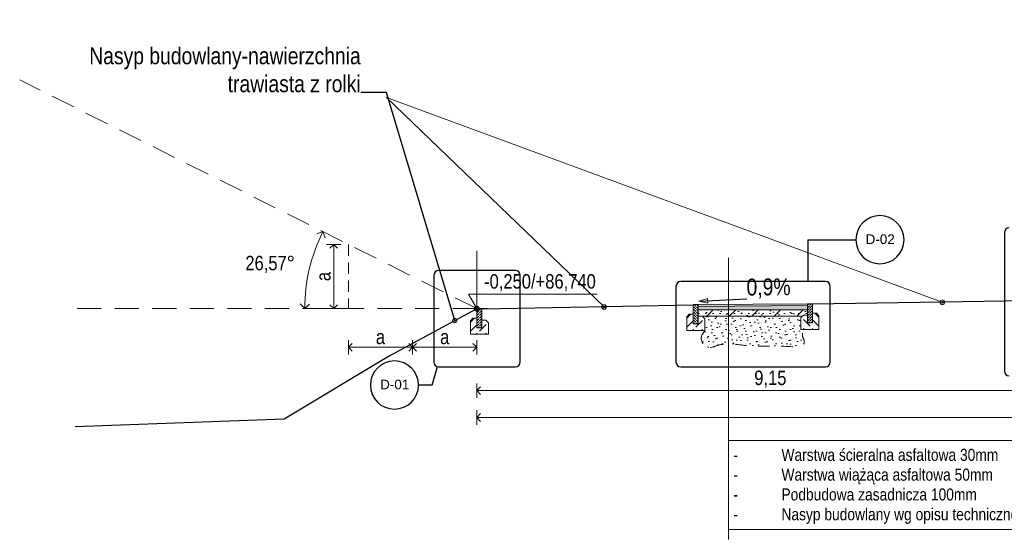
# Model space of a CAD drawing. Header units: metres. Extents: x -27 to 4743, y -5 to 11.
# Tile 1 of 5: x -27.45 to -12.11, y -3.61 to 4.5. Entities that reach past the tile are written whole.
import ezdxf

# ---------------------------------------------------------------- set-up
doc = ezdxf.new("R2010")
doc.units = ezdxf.units.M
doc.header["$MEASUREMENT"] = 0
for name, pattern in [('Krawędzie ukryte', [0.255, 0.18, -0.075]), ('Przerywana', [0.36, 0.18, -0.18]), ('Przerywana długa', [0.585, 0.375, -0.21])]:
    doc.linetypes.add(name, pattern=pattern)
doc.layers.add('728-L Rysunki 2D', color=7, linetype='Continuous')
for name, color, linetype, lineweight in [('728-L Rysunki 2D1', 7, 'Continuous', 13), ('728-L Rysunki 2D21', 37, 'Continuous', 5), ('728-L Rysunki 2D3', 152, 'Continuous', 30), ('728-L Rysunki 2D85', 1, 'Continuous', 25), ('728-L Rysunki 2D94', 9, 'Continuous', 13), ('840-G Znaczniki ogólne45', 132, 'Continuous', 25)]:
    doc.layers.add(name, color=color, linetype=linetype, lineweight=lineweight)
doc.styles.add('STYL_AUTOMATYCZNY_1', font='arial.ttf')
doc.styles.add('STYL_AUTOMATYCZNY_2', font='ARIALN.TTF')
doc.linetypes.add('Krawędź trawnika', pattern='A,0,[2,88_A.D.01 Przekrój A1; Detale; przekroje konstrukcyjne1.Shx,S=0.017857,R=0,X=0,Y=0.393311],-2.25,0', length=2.25)
doc.dimstyles.new('STYL_AUTOMATYCZNY__1', dxfattribs={"dimtxt": 0.225, "dimasz": 0.114, "dimexe": 0.18, "dimexo": 0.0625, "dimgap": 0, "dimtad": 1, "dimtih": 1, "dimtoh": 1, "dimzin": 0, "dimdsep": 46, "dimtxsty": 'STYL_AUTOMATYCZNY_2', "dimblk": 'ARROWHEAD_8', "dimblk1": 'ARROWHEAD_8', "dimblk2": 'ARROWHEAD_8', "dimcen": 0.09, "dimse1": 1, "dimse2": 1, "dimclrd": 7, "dimclre": 7, "dimclrt": 1, "dimazin": 0, "dimtfac": 1, "dimtdec": 4, "dimtmove": 0, "dimatfit": 3, "dimfxl": 1, "dimtolj": 1, "dimtzin": 0, "dimarcsym": 0})
doc.dimstyles.new('STYL_AUTOMATYCZNY__2', dxfattribs={"dimtxt": 0.225, "dimasz": 0.114, "dimexe": 0.18, "dimexo": 0.0625, "dimgap": 0, "dimtad": 1, "dimzin": 0, "dimdsep": 46, "dimtxsty": 'STYL_AUTOMATYCZNY_2', "dimblk": 'ARROWHEAD_8', "dimblk1": 'ARROWHEAD_8', "dimblk2": 'ARROWHEAD_8', "dimcen": 0.09, "dimse1": 1, "dimse2": 1, "dimclrd": 7, "dimclre": 7, "dimclrt": 1, "dimazin": 0, "dimtfac": 1, "dimtdec": 4, "dimtmove": 0, "dimatfit": 3, "dimfxl": 1, "dimtolj": 1, "dimtzin": 0, "dimarcsym": 0})
doc.dimstyles.new('STYL_AUTOMATYCZNY__3', dxfattribs={"dimtxt": 0.225, "dimasz": 0.137681, "dimexe": 0.18, "dimexo": 0.04, "dimgap": 0, "dimtad": 1, "dimtih": 1, "dimtoh": 1, "dimzin": 0, "dimdsep": 46, "dimtxsty": 'STYL_AUTOMATYCZNY_2', "dimblk": 'ARROWHEAD_8', "dimblk1": 'ARROWHEAD_8', "dimblk2": 'ARROWHEAD_8', "dimcen": 0.09, "dimclrd": 7, "dimclre": 7, "dimclrt": 1, "dimazin": 0, "dimtfac": 1, "dimtdec": 4, "dimtmove": 0, "dimatfit": 3, "dimfxl": 1, "dimtolj": 1, "dimtzin": 0, "dimarcsym": 0})
doc.dimstyles.new('STYL_AUTOMATYCZNY__4', dxfattribs={"dimtxt": 0.18, "dimasz": 0.1368, "dimexe": 0.18, "dimexo": 0.0625, "dimgap": 0, "dimtad": 0, "dimtih": 1, "dimtoh": 1, "dimdec": 4, "dimzin": 0, "dimdsep": 46, "dimcen": 0.09, "dimadec": 0, "dimazin": 0, "dimtfac": 1, "dimtdec": 4, "dimtmove": 0, "dimatfit": 3, "dimldrblk": 'ARROWHEAD_7', "dimfxl": 1, "dimtolj": 1, "dimtzin": 0, "dimarcsym": 0})
doc.dimstyles.new('STYL_AUTOMATYCZNY__5', dxfattribs={"dimtxt": 0.18, "dimasz": 0.1368, "dimexe": 0.18, "dimexo": 0.0625, "dimgap": 0, "dimtad": 0, "dimtih": 1, "dimtoh": 1, "dimdec": 4, "dimzin": 0, "dimdsep": 46, "dimcen": 0.09, "dimadec": 0, "dimazin": 0, "dimtfac": 1, "dimtdec": 4, "dimtmove": 0, "dimatfit": 3, "dimldrblk": 'ARROWHEAD_4', "dimfxl": 1, "dimtolj": 1, "dimtzin": 0, "dimarcsym": 0})

# ---------------------------------------------------------------- blocks, each defined once
blk = doc.blocks.new('*D1')
at = {"layer": '728-L Rysunki 2D1', "color": 7, "linetype": 'Continuous', "lineweight": 13}
for p, q in [((-22.332, -0.714), (-22.332, -0.489)), ((-22.332, -0.601), (-22.272, -0.541)), ((-22.332, -0.601), (-21.332, -0.601)), ((-22.332, -0.601), (-22.272, -0.661)), ((-21.332, -0.601), (-21.392, -0.541)), ((-21.332, -0.601), (-21.392, -0.661)), ((-21.332, -0.714), (-21.332, -0.489))]:
    blk.add_line(p, q, dxfattribs=at)
at = {"layer": '728-L Rysunki 2D85', "color": 1, "lineweight": 25, "insert": (-21.904, -0.556), "char_height": 0.225, "attachment_point": 7, "style": 'STYL_AUTOMATYCZNY_2'}
blk.add_mtext('\\A1;{\\pql;\\fArial Narrow|b0|i0|c238|p0;\\W1.000000;a}', dxfattribs=at)
blk = doc.blocks.new('ARROWHEAD_8')
at = {"color": 0, "linetype": 'Continuous', "lineweight": 0}
blk.add_line((0, 0), (-1, 0), dxfattribs=at)
at = {"color": 0, "linetype": 'Continuous', "lineweight": 0, "flags": 128}
blk.add_lwpolyline([(-0.525, 0.525), (0, 0), (-0.525, -0.525)], dxfattribs=at)
blk = doc.blocks.new('*D3')
at = {"layer": '728-L Rysunki 2D1', "color": 7, "linetype": 'Continuous', "lineweight": 13}
for p, q in [((-21.332, -0.714), (-21.332, -0.489)), ((-21.332, -0.601), (-21.272, -0.541)), ((-21.332, -0.601), (-20.332, -0.601)), ((-21.332, -0.601), (-21.272, -0.661)), ((-20.332, -0.601), (-20.392, -0.541)), ((-20.332, -0.601), (-20.392, -0.661)), ((-20.332, -0.714), (-20.332, -0.489))]:
    blk.add_line(p, q, dxfattribs=at)
at = {"layer": '728-L Rysunki 2D85', "color": 1, "lineweight": 25, "insert": (-20.904, -0.556), "char_height": 0.225, "attachment_point": 7, "style": 'STYL_AUTOMATYCZNY_2'}
blk.add_mtext('\\A1;{\\pql;\\fArial Narrow|b0|i0|c238|p0;\\W1.000000;a}', dxfattribs=at)
blk = doc.blocks.new('*D4')
at = {"layer": '728-L Rysunki 2D1', "color": 7, "linetype": 'Continuous', "lineweight": 13}
for p, q in [((-22.45, 1), (-22.675, 1)), ((-22.562, 1), (-22.622, 0.94)), ((-22.562, 0), (-22.562, 1)), ((-22.562, 1), (-22.502, 0.94)), ((-22.562, 0), (-22.622, 0.06)), ((-22.562, 0), (-22.502, 0.06)), ((-22.45, 0), (-22.675, 0))]:
    blk.add_line(p, q, dxfattribs=at)
at = {"layer": '728-L Rysunki 2D85', "color": 1, "lineweight": 25, "insert": (-22.607, 0.428), "char_height": 0.225, "attachment_point": 7, "rotation": 90, "style": 'STYL_AUTOMATYCZNY_2'}
blk.add_mtext('\\A1;{\\pql;\\fArial Narrow|b0|i0|c238|p0;\\W1.000000;a}', dxfattribs=at)
blk = doc.blocks.new('*D5')
at = {"layer": '728-L Rysunki 2D1', "color": 7, "linetype": 'Continuous', "lineweight": 13}
for p, q in [((-20.332, -1.389), (-20.332, -1.164)), ((-20.332, -1.277), (-20.272, -1.217)), ((-11.182, -1.277), (-11.242, -1.217)), ((-11.182, -1.389), (-11.182, -1.164)), ((-20.332, -1.277), (-11.182, -1.277)), ((-20.332, -1.277), (-20.272, -1.337)), ((-11.182, -1.277), (-11.242, -1.337))]:
    blk.add_line(p, q, dxfattribs=at)
at = {"layer": '728-L Rysunki 2D85', "color": 1, "lineweight": 25, "insert": (-16.01, -1.232), "char_height": 0.225, "attachment_point": 7, "style": 'STYL_AUTOMATYCZNY_2'}
blk.add_mtext('\\A1;{\\pql;\\fArial Narrow|b0|i0|c238|p0;\\W1.000000;9,15}', dxfattribs=at)
blk = doc.blocks.new('*D8')
at = {"layer": '728-L Rysunki 2D1', "color": 7, "linetype": 'Continuous', "lineweight": 13}
for p, q in [((-20.332, -1.808), (-20.332, -1.583)), ((-20.332, -1.695), (-20.272, -1.635)), ((12.968, -1.695), (12.908, -1.635)), ((12.968, -1.808), (12.968, -1.583)), ((-20.332, -1.695), (12.968, -1.695)), ((-20.332, -1.695), (-20.272, -1.755)), ((12.968, -1.695), (12.908, -1.755))]:
    blk.add_line(p, q, dxfattribs=at)
at = {"layer": '728-L Rysunki 2D85', "color": 1, "lineweight": 25, "insert": (-4.007, -1.65), "char_height": 0.225, "attachment_point": 7, "style": 'STYL_AUTOMATYCZNY_2'}
blk.add_mtext('\\A1;{\\pql;\\fArial Narrow|b0|i0|c238|p0;\\W1.000000;33,30}', dxfattribs=at)
blk = doc.blocks.new('*D9')
at = {"layer": '728-L Rysunki 2D1', "color": 7, "linetype": 'Continuous', "lineweight": 13}
for p, q in [((-22.729, 1.199), (-22.826, 1.165)), ((-22.729, 1.199), (-22.695, 1.102)), ((-23.012, 0), (-23.084, 0.073)), ((-23.012, 0), (-22.939, 0.071))]:
    blk.add_line(p, q, dxfattribs=at)
blk.add_arc((-20.332, 0), 2.681, 153.4349, 180, dxfattribs=at)
at = {"layer": '728-L Rysunki 2D85', "color": 1, "lineweight": 25, "insert": (-23.938, 0.555), "char_height": 0.225, "attachment_point": 7, "style": 'STYL_AUTOMATYCZNY_2'}
blk.add_mtext('\\A1;{\\pql;\\fArial Narrow|b0|i0|c238|p0;\\W1.000000;26,57°}', dxfattribs=at)
blk = doc.blocks.new('ARROWHEAD_7')
at = {"color": 0, "linetype": 'Continuous', "lineweight": 0}
for p, q in [((0, 0), (-1, 0)), ((-0.25, 0), (0.25, 0)), ((0, -0.25), (0, 0.25))]:
    blk.add_line(p, q, dxfattribs=at)
blk.add_circle((0, 0), 0.25, dxfattribs=at)
blk = doc.blocks.new('ARROWHEAD_4')
at = {"color": 0, "linetype": 'Continuous', "lineweight": 0}
blk.add_line((0, 0), (-1, 0), dxfattribs=at)
at = {"color": 0, "linetype": 'Continuous', "lineweight": 0, "flags": 128}
blk.add_lwpolyline([(-1, 0.2679), (0, 0), (-1, -0.2679)], close=True, dxfattribs=at)

msp = doc.modelspace()

# ---------------------------------------------------------------- hatches: boundary and pattern name
at = {"layer": '728-L Rysunki 2D21', "linetype": 'Continuous', "lineweight": 5}
h = msp.add_hatch(dxfattribs=at)
h.set_pattern_fill('Beton_0001', color=37, style=0, pattern_type=2)
h.set_pattern_definition([(135, (-16.921523, -0.08775), (0.041366, 0.041366), [0.043875, -0.014625]), (135, (-16.921523, -0.046384), (0.041366, 0.041366), [0.043875, -0.014625])])
h.paths.add_polyline_path([(-16.882, 0.062), (-16.882, -0.238), (-16.962, -0.238), (-16.962, 0.052), (-16.952, 0.062)])
at = {"layer": '728-L Rysunki 2D21', "linetype": 'Continuous', "lineweight": 0}
for color, points in [(39, [(-16.882, 0.062), (-15.182, 0.077), (-15.182, 0.047), (-16.882, 0.032)]), (179, [(-16.882, 0.032), (-15.182, 0.047), (-15.182, -0.018), (-16.882, -0.018)])]:
    msp.add_hatch(color=color, dxfattribs=at).paths.add_polyline_path(points)
at = {"layer": '728-L Rysunki 2D21', "linetype": 'Continuous', "lineweight": 5}
h = msp.add_hatch(dxfattribs=at)
h.set_pattern_fill('Beton_0001', color=37, style=0, pattern_type=2)
h.set_pattern_definition([(45, (-15.14152, -0.07275), (-0.041366, 0.041366), [0.043875, -0.014625]), (45, (-15.14152, -0.031384), (-0.041366, 0.041366), [0.043875, -0.014625])])
h.paths.add_polyline_path([(-15.182, 0.077), (-15.182, -0.223), (-15.102, -0.223), (-15.102, 0.067), (-15.112, 0.077)])
h = msp.add_hatch(dxfattribs=at)
h.set_pattern_fill('Beton_0001', color=37, style=0, pattern_type=2)
h.set_pattern_definition([(45, (-20.29152, -0.35), (-0.13789, 0.13789), [0.14625, -0.04875]), (45, (-20.29152, -0.21211), (-0.13789, 0.13789), [0.14625, -0.04875])])
h.paths.add_polyline_path([(-20.432, -0.19), (-20.432, -0.4), (-20.152, -0.4), (-20.152, -0.22), (-20.192, -0.18), (-20.252, -0.18), (-20.252, -0.3), (-20.332, -0.3), (-20.332, -0.15), (-20.392, -0.15)])
h = msp.add_hatch(dxfattribs=at)
h.set_pattern_fill('Beton_0001', color=37, style=0, pattern_type=2)
h.set_pattern_definition([(45, (-20.29152, -0.15), (-0.041366, 0.041366), [0.043875, -0.014625]), (45, (-20.29152, -0.108634), (-0.041366, 0.041366), [0.043875, -0.014625])])
h.paths.add_polyline_path([(-20.332, 0), (-20.332, -0.3), (-20.252, -0.3), (-20.252, -0.01), (-20.262, 0)])
h = msp.add_hatch(dxfattribs=at)
h.set_pattern_fill('Beton_0001', color=37, style=0, pattern_type=2)
h.set_pattern_definition([(45, (-16.92152, -0.28775), (-0.13789, 0.13789), [0.14625, -0.04875]), (45, (-16.92152, -0.14986), (-0.13789, 0.13789), [0.14625, -0.04875])])
h.paths.add_polyline_path([(-17.062, -0.128), (-17.062, -0.338), (-16.782, -0.338), (-16.782, -0.158), (-16.822, -0.118), (-16.882, -0.118), (-16.882, -0.238), (-16.962, -0.238), (-16.962, -0.088), (-17.022, -0.088)])
h = msp.add_hatch(dxfattribs=at)
h.set_pattern_fill('Kamień_łamany___duża_ska_D2', color=37, style=0, pattern_type=2)
h.set_pattern_definition([(45, (-16.6988, -0.06791), (-0.17501, 0.17501), []), (90, (-16.8738, 0.1071), (-0.111375, 0), [0, -0.07425, 0, -0.111375]), (155, (-16.6988, 0.2821), (0.047069, 0.10094), [0, -0.05445, 0, -0.09405])])
h.paths.add_polyline_path([(-16.882, -0.118), (-16.882, -0.018), (-15.182, -0.018), (-15.182, -0.103), (-15.242, -0.103), (-15.257, -0.118)])
h = msp.add_hatch(dxfattribs=at)
h.set_pattern_fill('Piasek_0001', color=37, style=0, pattern_type=2)
h.set_pattern_definition([(45, (-16.6988, 0.09459), (-0.083527, 0.083527), [0, -0.07875, 0, -0.118125]), (110, (-16.4363, 0.09459), (0.111001, 0.040401), [0, -0.05775, 0, -0.09975])])
h.paths.add_polyline_path([(-16.819, -0.404, 0.038153), (-16.782, -0.338), (-16.782, -0.158), (-16.822, -0.118), (-15.257, -0.118), (-15.282, -0.143), (-15.282, -0.323, -0.088104), (-15.264, -0.348, -0.096907), (-15.257, -0.374, -0.046424), (-15.258, -0.402, 0.176677), (-15.245, -0.466, -0.260045), (-15.236, -0.543, -0.218583), (-15.294, -0.59, -0.065741), (-15.343, -0.596, -0.019159), (-15.395, -0.594, 0.021472), (-15.796, -0.586, -0.032183), (-16.183, -0.569, 0.030603), (-16.433, -0.55, 0.083493), (-16.622, -0.587, -0.013738), (-16.672, -0.604, -0.049968), (-16.718, -0.613, -0.254372), (-16.791, -0.585, -0.068593), (-16.807, -0.558, -0.019394), (-16.816, -0.531, 0.018288), (-16.828, -0.499, -0.248721)])
h = msp.add_hatch(dxfattribs=at)
h.set_pattern_fill('Beton_0001', color=37, style=0, pattern_type=2)
h.set_pattern_definition([(135, (-15.14152, -0.27275), (0.13789, 0.13789), [0.14625, -0.04875]), (135, (-15.14152, -0.13486), (0.13789, 0.13789), [0.14625, -0.04875])])
h.paths.add_polyline_path([(-15.002, -0.113), (-15.002, -0.323), (-15.282, -0.323), (-15.282, -0.143), (-15.242, -0.103), (-15.182, -0.103), (-15.182, -0.223), (-15.102, -0.223), (-15.102, -0.073), (-15.042, -0.073)])

# ---------------------------------------------------------------- linework, layer by layer
at = {"layer": '728-L Rysunki 2D1', "color": 7, "linetype": 'Continuous', "lineweight": 13}
for p, q in [((-20.332, 0), (-20.332, 0.9)), ((-20.332, 0), (-20.462, 0.225)), ((-20.462, 0.225), (-20.332, 0.225)), ((-20.332, 0.225), (-18.459, 0.225)), ((-20.332, 0), (-20.5, 0)), ((-20.332, 0), (-20.163, 0))]:
    msp.add_line(p, q, dxfattribs=at)
at = {"layer": '728-L Rysunki 2D1', "color": 7, "linetype": 'Continuous', "lineweight": 13, "flags": 128}
for points in [[(-16.882, 0.062), (-16.882, -0.238), (-16.962, -0.238), (-16.962, 0.052), (-16.952, 0.062)], [(-16.882, 0.062), (-15.182, 0.077), (-15.182, 0.047), (-16.882, 0.032)], [(-16.882, 0.032), (-15.182, 0.047), (-15.182, -0.018), (-16.882, -0.018)], [(-15.182, 0.077), (-15.182, -0.223), (-15.102, -0.223), (-15.102, 0.067), (-15.112, 0.077)], [(-20.432, -0.19), (-20.432, -0.4), (-20.152, -0.4), (-20.152, -0.22), (-20.192, -0.18), (-20.252, -0.18), (-20.252, -0.3), (-20.332, -0.3), (-20.332, -0.15), (-20.392, -0.15)], [(-20.332, 0), (-20.332, -0.3), (-20.252, -0.3), (-20.252, -0.01), (-20.262, 0)], [(-17.062, -0.128), (-17.062, -0.338), (-16.782, -0.338), (-16.782, -0.158), (-16.822, -0.118), (-16.882, -0.118), (-16.882, -0.238), (-16.962, -0.238), (-16.962, -0.088), (-17.022, -0.088)], [(-16.882, -0.118), (-16.882, -0.018), (-15.182, -0.018), (-15.182, -0.103), (-15.242, -0.103), (-15.257, -0.118)], [(-15.002, -0.113), (-15.002, -0.323), (-15.282, -0.323), (-15.282, -0.143), (-15.242, -0.103), (-15.182, -0.103), (-15.182, -0.223), (-15.102, -0.223), (-15.102, -0.073), (-15.042, -0.073)]]:
    msp.add_lwpolyline(points, close=True, dxfattribs=at)
at = {"layer": '728-L Rysunki 2D1', "color": 7, "linetype": 'Przerywana', "lineweight": 13, "flags": 128}
msp.add_lwpolyline([(-16.819, -0.404, 0.038153), (-16.782, -0.338), (-16.782, -0.158), (-16.822, -0.118), (-15.257, -0.118), (-15.282, -0.143), (-15.282, -0.323, -0.088104), (-15.264, -0.348, -0.096907), (-15.257, -0.374, -0.046424), (-15.258, -0.402, 0.176677), (-15.245, -0.466, -0.260045), (-15.236, -0.543, -0.218583), (-15.294, -0.59, -0.065741), (-15.343, -0.596, -0.019159), (-15.395, -0.594, 0.021472), (-15.796, -0.586, -0.032183), (-16.183, -0.569, 0.030603), (-16.433, -0.55, 0.083493), (-16.622, -0.587, -0.013738), (-16.672, -0.604, -0.049968), (-16.718, -0.613, -0.254372), (-16.791, -0.585, -0.068593), (-16.807, -0.558, -0.019394), (-16.816, -0.531, 0.018288), (-16.828, -0.499, -0.248721)], format="xyb", close=True, dxfattribs=at)
at = {"layer": '728-L Rysunki 2D21', "color": 37, "linetype": 'Przerywana długa', "lineweight": 5}
for q in [(-27.453, 3.561), (-26.589, 0)]:
    msp.add_line((-20.332, 0), q, dxfattribs=at)
at = {"layer": '728-L Rysunki 2D21', "color": 37, "linetype": 'Continuous', "lineweight": 5}
for p, q in [((-21.74, 3.285), (-13.08, 0.099)), ((-21.74, 3.285), (-18.349, 0.026)), ((-16.411, -3.595), (-16.411, 0.792)), ((-20.365, 0.017), (-20.298, -0.017)), ((-20.348, -0.034), (-20.315, 0.034)), ((-20.332, -0.038), (-20.332, 0.037)), ((-18.376, 0.052), (-18.322, 0)), ((-18.375, -0.001), (-18.323, 0.053)), ((-13.115, 0.112), (-13.045, 0.086)), ((-13.093, 0.064), (-13.067, 0.134)), ((-20.369, 0), (-20.294, 0))]:
    msp.add_line(p, q, dxfattribs=at)
at = {"layer": '728-L Rysunki 2D21', "color": 37, "linetype": 'Krawędzie ukryte', "lineweight": 5}
msp.add_line((-22.332, 1), (-22.332, 0), dxfattribs=at)
at = {"layer": '728-L Rysunki 2D21', "color": 37, "linetype": 'Continuous', "lineweight": 5}
for centre in [(-20.332, 0), (-20.332, 0), (-18.349, 0.026), (-13.08, 0.099)]:
    msp.add_circle(centre, 0.0375, dxfattribs=at)
at = {"layer": '728-L Rysunki 2D3', "color": 152, "linetype": 'Krawędź trawnika', "lineweight": 30}
for p, q in [((-16.962, 0.052), (-20.25, -0.01)), ((-11.196, 0.128), (-15.102, 0.068)), ((-20.353, -0.012), (-21.708, -0.743)), ((-20.332, -0.012), (-20.353, -0.012)), ((-21.708, -0.743), (-23.332, -1.72)), ((-23.332, -1.72), (-26.589, -1.842))]:
    msp.add_line(p, q, dxfattribs=at)
at = {"layer": '728-L Rysunki 2D94', "color": 9, "linetype": 'Continuous', "lineweight": 13, "flags": 128}
msp.add_lwpolyline([(-16.411, -2.053), (-10.3, -2.053), (-10.3, -3.438), (-16.411, -3.438)], close=True, dxfattribs=at)
at = {"layer": '840-G Znaczniki ogólne45', "color": 132, "linetype": 'Continuous', "lineweight": 25}
for p, q in [((-12.114, 1.183), (-12.114, -0.973)), ((-15.177, 1.073), (-15.177, 0.422)), ((-15.177, 1.073), (-14.427, 1.073)), ((-21.002, 0.52), (-21.002, -0.83)), ((-19.73, 0.595), (-20.927, 0.595)), ((-19.655, -0.83), (-19.655, 0.52)), ((-17.229, 0.347), (-17.229, -0.83)), ((-14.9, 0.422), (-17.154, 0.422)), ((-14.825, -0.83), (-14.825, 0.347)), ((-21.029, -1.19), (-20.947, -0.902)), ((-20.927, -0.905), (-19.73, -0.905)), ((-17.154, -0.905), (-14.9, -0.905)), ((-21.029, -1.19), (-21.24, -1.19))]:
    msp.add_line(p, q, dxfattribs=at)
at = {"layer": '840-G Znaczniki ogólne45', "color": 132, "linetype": 'Continuous', "lineweight": 25, "flags": 128}
for points in [[(-13.677, 1.073, 1), (-14.427, 1.073, 1)], [(-21.24, -1.19, 1), (-21.99, -1.19, 1)]]:
    msp.add_lwpolyline(points, format="xyb", close=True, dxfattribs=at)
at = {"layer": '840-G Znaczniki ogólne45', "color": 132, "linetype": 'Continuous', "lineweight": 25}
for centre, start, end in [((-12.039, 1.183), 90, 180), ((-20.927, 0.52), 90, 180), ((-19.73, 0.52), 0, 90), ((-17.154, 0.347), 90, 180), ((-14.9, 0.347), 0, 90), ((-20.927, -0.83), 180, 270), ((-19.73, -0.83), 270, 0), ((-17.154, -0.83), 180, 270), ((-14.9, -0.83), 270, 0), ((-12.039, -0.973), 180, 270)]:
    msp.add_arc(centre, 0.075, start, end, dxfattribs=at)

# ---------------------------------------------------------------- texts
at = {"layer": '728-L Rysunki 2D1', "color": 7, "linetype": 'Continuous', "lineweight": 13, "insert": (-22.141, 3.366), "char_height": 0.2625, "width": 4.43623, "attachment_point": 9, "line_spacing_factor": 0.994259, "style": 'STYL_AUTOMATYCZNY_2'}
msp.add_mtext('\\A1;{\\pqr;\\fArial Narrow|b0|i0|c238|p0;\\W1.000000;Nasyp budowlany-nawierzchnia trawiasta z rolki}', dxfattribs=at)
at = {"layer": '728-L Rysunki 2D1', "color": 7, "linetype": 'Continuous', "lineweight": 13, "insert": (-16.128, 0.155), "char_height": 0.2625, "attachment_point": 7, "rotation": 0.5055, "style": 'STYL_AUTOMATYCZNY_2'}
msp.add_mtext('\\A1;{\\pql;\\fArial Narrow|b0|i0|c238|p0;\\W1.000000;0\\fArial Narrow|b0|i0|c238|p0;\\W1.000000;,\\fArial Narrow|b0|i0|c238|p0;\\W1.000000;9\\fArial Narrow|b0|i0|c238|p0;\\W1.000000;%}', dxfattribs=at)
at = {"layer": '728-L Rysunki 2D1', "color": 7, "linetype": 'Continuous', "lineweight": 13, "insert": (-16.336, -2.183), "char_height": 0.1875, "attachment_point": 1, "line_spacing_factor": 0.986179, "style": 'STYL_AUTOMATYCZNY_2'}
msp.add_mtext('\\A1;{\\pql;\\fArial Narrow|b0|i0|c238|p0;\\W1.000000;- ^IWarstwa ścieralna asfaltowa 30mm\\P\\pql;\\fArial Narrow|b0|i0|c238|p0;\\W1.000000;-^IWarstwa wiążąca asfaltowa 50mm\\P\\pql;\\fArial Narrow|b0|i0|c238|p0;\\W1.000000;- ^IPodbudowa zasadnicza 100mm\\P\\pql;\\fArial Narrow|b0|i0|c238|p0;\\W1.000000;- ^INasyp budowlany wg opisu technicznego konstrukcji ~28cm}', dxfattribs=at)
at = {"layer": '728-L Rysunki 2D85', "color": 1, "lineweight": 25, "insert": (-20.219, 0.27), "char_height": 0.225, "attachment_point": 7, "style": 'STYL_AUTOMATYCZNY_2'}
msp.add_mtext('\\A1;{\\pql;\\fArial Narrow|b0|i0|c238|p0;\\W1.000000;-0,250/+86,740}', dxfattribs=at)
at = {"layer": '840-G Znaczniki ogólne45', "color": 132, "lineweight": 25, "char_height": 0.15, "attachment_point": 4, "style": 'STYL_AUTOMATYCZNY_1'}
for s, insert in [('\\A1;{\\pql;\\fArial|b0|i0|c238|p0;\\W1.000000;D-02}', (-14.275, 1.08)), ('\\A1;{\\pql;\\fArial|b0|i0|c238|p0;\\W1.000000;D-01}', (-21.838, -1.182))]:
    msp.add_mtext(s, dxfattribs=dict(at, insert=insert))

# ---------------------------------------------------------------- dimensions: what is measured, and where the dimension line sits
at = {"layer": '728-L Rysunki 2D', "color": 7, "linetype": 'Continuous', "lineweight": 13}
dim = msp.add_angular_dim_3p(base=(-22.94, 0.616), center=(-20.332, 0), p1=(-26.589, 0), p2=(-27.453, 3.561), dimstyle='STYL_AUTOMATYCZNY__3', dxfattribs=at)
dim.commit()
dim.dimension.update_dxf_attribs({"geometry": '*D9', "text_midpoint": (-23.502, 0.668), "dimtype": 165})
dim = msp.add_linear_dim(base=(-22.562, 1), p1=(-22.332, 0), p2=(-22.332, 1), angle=90, text='a', dimstyle='STYL_AUTOMATYCZNY__2', dxfattribs=at)
dim.commit()
dim.dimension.update_dxf_attribs({"geometry": '*D4', "text_midpoint": (-22.72, 0.508), "dimtype": 160, "text_rotation": 90})
for base, p2, picture, middle in [((-11.182, -1.277), (-11.182, 0.137), '*D5', (-15.719, -1.119)), ((12.968, -1.695), (12.968, 0), '*D8', (-3.631, -1.538))]:
    dim = msp.add_linear_dim(base=base, p1=(-20.332, 0), p2=p2, dimstyle='STYL_AUTOMATYCZNY__1', dxfattribs=at)
    dim.commit()
    dim.dimension.update_dxf_attribs({"geometry": picture, "text_midpoint": middle, "dimtype": 160})
for base, p1, p2, picture, middle in [((-21.332, -0.601), (-22.332, 0), (-21.332, 0), '*D1', (-21.823, -0.444)), ((-20.332, -0.601), (-21.332, 0), (-20.332, 0), '*D3', (-20.823, -0.444))]:
    dim = msp.add_linear_dim(base=base, p1=p1, p2=p2, text='a', dimstyle='STYL_AUTOMATYCZNY__1', dxfattribs=at)
    dim.commit()
    dim.dimension.update_dxf_attribs({"geometry": picture, "text_midpoint": middle, "dimtype": 160})

# ---------------------------------------------------------------- leaders
at = {"layer": '728-L Rysunki 2D21', "color": 37, "linetype": 'Continuous', "lineweight": 5, "annotation_type": 0, "has_hookline": 1, "hookline_direction": 1, "text_width": 4.196}
msp.add_leader([(-20.675, -0.186), (-21.74, 3.366), (-22.141, 3.366)], dimstyle='STYL_AUTOMATYCZNY__4', dxfattribs=at)
at = {"layer": '728-L Rysunki 2D21', "color": 37, "linetype": 'Continuous', "lineweight": 5, "annotation_type": 0, "has_hookline": 1, "hookline_direction": 0, "text_width": 0.654, "horizontal_direction": (0.999961, 0.008823, 0)}
msp.add_leader([(-16.871, 0.116), (-16.128, 0.155)], dimstyle='STYL_AUTOMATYCZNY__5', dxfattribs=at)

doc.saveas('drawing.dxf')
